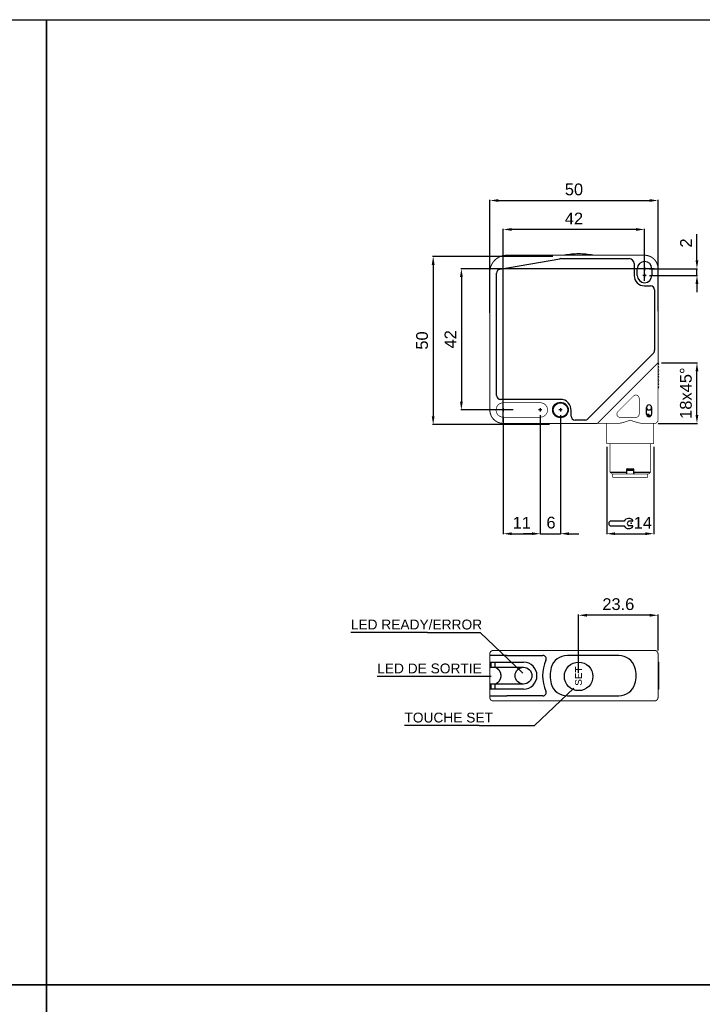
# Model space of a CAD drawing. Extents: x 1801 to 2601, y 918 to 1492.
# Tile 7 of 8: x 2193 to 2396, y 1199 to 1492. Entities that reach past the tile are written whole.
import ezdxf
from ezdxf.enums import TextEntityAlignment as Align

# ---------------------------------------------------------------- set-up
doc = ezdxf.new("R2010")
doc.units = 0
doc.header["$MEASUREMENT"] = 0
doc.linetypes.add('HIDDENNEW00', pattern=[4.5, 3, -1.5])
doc.linetypes.add('TRATTEGGIATA2', pattern=[0.375, 0.25, -0.125])
doc.layers.get('0').update_dxf_attribs({"linetype": 'CONTINUOUS'})
doc.layers.get('DEFPOINTS').update_dxf_attribs({"linetype": 'CONTINUOUS'})
doc.layers.add('DISEGNO', color=3, linetype='HIDDENNEW00')
doc.layers.add('TRATTEGGIO', color=7, linetype='TRATTEGGIATA2')
doc.styles.add('dedicata', font='ARIAL.TTF', dxfattribs={"width": 1.05})
doc.styles.add('QUOTE', font='ARIAL.TTF', dxfattribs={"height": 3.5})
doc.dimstyles.new('QUOTE', dxfattribs={"dimscale": 0, "dimtxt": 2.5, "dimasz": 2.5, "dimexe": 0.18, "dimexo": 1, "dimgap": 1.5, "dimtad": 1, "dimdec": 1, "dimzin": 0, "dimdsep": 46, "dimtxsty": 'QUOTE', "dimcen": 0.09, "dimadec": 0, "dimazin": 0, "dimtm": -0.1, "dimtfac": 0.5, "dimtdec": 1, "dimtmove": 0, "dimatfit": 0, "dimfxl": 0, "dimtolj": 2, "dimtzin": 0, "dimarcsym": 0})

# ---------------------------------------------------------------- blocks, each defined once
blk = doc.blocks.new('*D71')
at = {"layer": 'DEFPOINTS', "color": 0, "linetype": 'ByBlock'}
for p in [(2383.03, 1390.18), (2394.61, 1390.18), (2382.03, 1372.18)]:
    blk.add_point(p, dxfattribs=at)
at = {"layer": 'TRATTEGGIO', "color": 0, "linetype": 'ByBlock', "lineweight": -2}
for p, q in [((2384.03, 1390.18), (2394.79, 1390.18)), ((2394.61, 1374.68), (2394.61, 1387.68)), ((2383.03, 1372.18), (2394.79, 1372.18))]:
    blk.add_line(p, q, dxfattribs=at)
at = {"layer": 'TRATTEGGIO', "color": 0, "linetype": 'ByBlock'}
for points in [[(2394.19, 1387.68), (2395.02, 1387.68), (2394.61, 1390.18)], [(2394.19, 1374.68), (2395.02, 1374.68), (2394.61, 1372.18)]]:
    blk.add_solid(points, dxfattribs=at)
at = {"layer": 'TRATTEGGIO', "color": 0, "linetype": 'ByBlock', "insert": (2391.32, 1381.18), "char_height": 3.5, "attachment_point": 5, "rotation": 90, "style": 'QUOTE'}
blk.add_mtext('\\A2;18x45°', dxfattribs=at)
blk = doc.blocks.new('*D72')
at = {"layer": 'DEFPOINTS', "color": 0, "linetype": 'ByBlock'}
for p in [(2379.53, 1418.18), (2394.61, 1418.18), (2379.53, 1416.18)]:
    blk.add_point(p, dxfattribs=at)
at = {"layer": 'TRATTEGGIO', "color": 0, "linetype": 'ByBlock', "lineweight": -2}
for p, q in [((2394.61, 1420.68), (2394.61, 1428.49)), ((2380.53, 1418.18), (2394.79, 1418.18)), ((2394.61, 1416.18), (2394.61, 1418.18)), ((2380.53, 1416.18), (2394.79, 1416.18)), ((2394.61, 1413.68), (2394.61, 1411.18))]:
    blk.add_line(p, q, dxfattribs=at)
at = {"layer": 'TRATTEGGIO', "color": 0, "linetype": 'ByBlock'}
for points in [[(2394.19, 1420.68), (2395.02, 1420.68), (2394.61, 1418.18)], [(2394.19, 1413.68), (2395.02, 1413.68), (2394.61, 1416.18)]]:
    blk.add_solid(points, dxfattribs=at)
at = {"layer": 'TRATTEGGIO', "color": 0, "linetype": 'ByBlock', "insert": (2391.35, 1425.83), "char_height": 3.5, "attachment_point": 5, "rotation": 90, "style": 'QUOTE'}
blk.add_mtext('\\A2;2', dxfattribs=at)
blk = doc.blocks.new('*D73')
at = {"layer": 'DEFPOINTS', "color": 0, "linetype": 'ByBlock'}
for p in [(2352.72, 1421.83), (2316.17, 1371.83), (2351.72, 1371.83)]:
    blk.add_point(p, dxfattribs=at)
at = {"layer": 'TRATTEGGIO', "color": 0, "linetype": 'ByBlock', "lineweight": -2}
for p, q in [((2351.72, 1421.83), (2315.99, 1421.83)), ((2316.17, 1419.33), (2316.17, 1374.33)), ((2350.72, 1371.83), (2315.99, 1371.83))]:
    blk.add_line(p, q, dxfattribs=at)
at = {"layer": 'TRATTEGGIO', "color": 0, "linetype": 'ByBlock'}
for points in [[(2315.76, 1419.33), (2316.59, 1419.33), (2316.17, 1421.83)], [(2315.76, 1374.33), (2316.59, 1374.33), (2316.17, 1371.83)]]:
    blk.add_solid(points, dxfattribs=at)
at = {"layer": 'TRATTEGGIO', "color": 0, "linetype": 'ByBlock', "insert": (2312.89, 1396.83), "char_height": 3.5, "attachment_point": 5, "rotation": 90, "style": 'QUOTE'}
blk.add_mtext('\\A2;50', dxfattribs=at)
blk = doc.blocks.new('*D74')
at = {"layer": 'DEFPOINTS', "color": 0, "linetype": 'ByBlock'}
for p in [(2382.97, 1418.18), (2324.57, 1376.18), (2340.97, 1376.18)]:
    blk.add_point(p, dxfattribs=at)
at = {"layer": 'TRATTEGGIO', "color": 0, "linetype": 'ByBlock', "lineweight": -2}
for p, q in [((2381.97, 1418.18), (2324.39, 1418.18)), ((2324.57, 1415.68), (2324.57, 1378.68)), ((2339.97, 1376.18), (2324.39, 1376.18))]:
    blk.add_line(p, q, dxfattribs=at)
at = {"layer": 'TRATTEGGIO', "color": 0, "linetype": 'ByBlock'}
for points in [[(2324.15, 1415.68), (2324.98, 1415.68), (2324.57, 1418.18)], [(2324.15, 1378.68), (2324.98, 1378.68), (2324.57, 1376.18)]]:
    blk.add_solid(points, dxfattribs=at)
at = {"layer": 'TRATTEGGIO', "color": 0, "linetype": 'ByBlock', "insert": (2321.31, 1397.18), "char_height": 3.5, "attachment_point": 5, "rotation": 90, "style": 'QUOTE'}
blk.add_mtext('\\A2;42', dxfattribs=at)
blk = doc.blocks.new('*D75')
at = {"layer": 'DEFPOINTS', "color": 0, "linetype": 'ByBlock'}
for p in [(2383.03, 1438.46), (2333.06, 1404.08), (2383.03, 1404.52)]:
    blk.add_point(p, dxfattribs=at)
at = {"layer": 'TRATTEGGIO', "color": 0, "linetype": 'ByBlock', "lineweight": -2}
for p, q in [((2333.06, 1405.08), (2333.06, 1438.64)), ((2335.56, 1438.46), (2380.53, 1438.46)), ((2383.03, 1405.52), (2383.03, 1438.64))]:
    blk.add_line(p, q, dxfattribs=at)
at = {"layer": 'TRATTEGGIO', "color": 0, "linetype": 'ByBlock'}
for points in [[(2335.56, 1438.87), (2335.56, 1438.04), (2333.06, 1438.46)], [(2380.53, 1438.87), (2380.53, 1438.04), (2383.03, 1438.46)]]:
    blk.add_solid(points, dxfattribs=at)
at = {"layer": 'TRATTEGGIO', "color": 0, "linetype": 'ByBlock', "insert": (2358.04, 1441.74), "char_height": 3.5, "attachment_point": 5, "style": 'QUOTE'}
blk.add_mtext('\\A2;50', dxfattribs=at)
blk = doc.blocks.new('*D76')
at = {"layer": 'DEFPOINTS', "color": 0, "linetype": 'ByBlock'}
for p in [(2337.03, 1429.85), (2379.03, 1413.55), (2337.03, 1371.55)]:
    blk.add_point(p, dxfattribs=at)
at = {"layer": 'TRATTEGGIO', "color": 0, "linetype": 'ByBlock', "lineweight": -2}
for p, q in [((2337.03, 1372.55), (2337.03, 1430.03)), ((2376.53, 1429.85), (2339.53, 1429.85)), ((2379.03, 1414.55), (2379.03, 1430.03))]:
    blk.add_line(p, q, dxfattribs=at)
at = {"layer": 'TRATTEGGIO', "color": 0, "linetype": 'ByBlock'}
for points in [[(2339.53, 1430.26), (2339.53, 1429.43), (2337.03, 1429.85)], [(2376.53, 1430.26), (2376.53, 1429.43), (2379.03, 1429.85)]]:
    blk.add_solid(points, dxfattribs=at)
at = {"layer": 'TRATTEGGIO', "color": 0, "linetype": 'ByBlock', "insert": (2358.03, 1433.1), "char_height": 3.5, "attachment_point": 5, "style": 'QUOTE'}
blk.add_mtext('\\A2;42', dxfattribs=at)
blk = doc.blocks.new('*D77')
at = {"layer": 'DEFPOINTS', "color": 0, "linetype": 'ByBlock'}
for p in [(2359.43, 1315.15), (2383.03, 1303.68), (2359.43, 1296.98)]:
    blk.add_point(p, dxfattribs=at)
at = {"layer": 'TRATTEGGIO', "color": 0, "linetype": 'ByBlock', "lineweight": -2}
for p, q in [((2359.43, 1297.98), (2359.43, 1315.33)), ((2380.53, 1315.15), (2361.93, 1315.15)), ((2383.03, 1304.68), (2383.03, 1315.33))]:
    blk.add_line(p, q, dxfattribs=at)
at = {"layer": 'TRATTEGGIO', "color": 0, "linetype": 'ByBlock'}
for points in [[(2361.93, 1315.56), (2361.93, 1314.73), (2359.43, 1315.15)], [(2380.53, 1315.56), (2380.53, 1314.73), (2383.03, 1315.15)]]:
    blk.add_solid(points, dxfattribs=at)
at = {"layer": 'TRATTEGGIO', "color": 0, "linetype": 'ByBlock', "insert": (2371.23, 1318.43), "char_height": 3.5, "attachment_point": 5, "style": 'QUOTE'}
blk.add_mtext('\\A2;23.6', dxfattribs=at)
blk = doc.blocks.new('*D78')
at = {"layer": 'DEFPOINTS', "color": 0, "linetype": 'ByBlock'}
for p in [(2337.03, 1375.18), (2348.03, 1375.18), (2348.03, 1339.39)]:
    blk.add_point(p, dxfattribs=at)
at = {"layer": 'TRATTEGGIO', "color": 0, "linetype": 'ByBlock', "lineweight": -2}
for p, q in [((2337.03, 1374.18), (2337.03, 1339.21)), ((2348.03, 1374.18), (2348.03, 1339.21)), ((2339.53, 1339.39), (2345.53, 1339.39))]:
    blk.add_line(p, q, dxfattribs=at)
at = {"layer": 'TRATTEGGIO', "color": 0, "linetype": 'ByBlock'}
for points in [[(2339.53, 1339.81), (2339.53, 1338.98), (2337.03, 1339.39)], [(2345.53, 1339.81), (2345.53, 1338.98), (2348.03, 1339.39)]]:
    blk.add_solid(points, dxfattribs=at)
at = {"layer": 'TRATTEGGIO', "color": 0, "linetype": 'ByBlock', "insert": (2342.53, 1342.65), "char_height": 3.5, "attachment_point": 5, "style": 'QUOTE'}
blk.add_mtext('\\A2;11', dxfattribs=at)
blk = doc.blocks.new('CHIAVE')
at = {"color": 7, "linetype": 'Continuous'}
for p, q in [((-2.1, 0.56), (-6.01, 0.56)), ((0.4, 0.56), (-0.68, 0.56)), ((-6.71, -0.14), (-6.71, -0.15)), ((-6.01, -0.85), (-2.1, -0.85)), ((0.4, -0.85), (-0.68, -0.85))]:
    blk.add_line(p, q, dxfattribs=at)
for centre, radius, start, end in [((-6.01, -0.14), 0.7, 90, 180), ((-0.75, -0.15), 1.52, 35.3821, 152.4178), ((-0.45, -0.15), 0.744, 108.4352, 251.5648), ((0.4, 0.67), 0.112, 270, 35.3821), ((-6.01, -0.15), 0.7, 180, 270), ((-0.75, -0.15), 1.52, 207.5822, 324.6179), ((0.4, -0.96), 0.112, 324.6179, 90)]:
    blk.add_arc(centre, radius, start, end, dxfattribs=at)
at = {"color": 1, "linetype": 'Continuous'}
blk.add_point((0, 0), dxfattribs=at)

msp = doc.modelspace()

# ---------------------------------------------------------------- hatches: boundary and pattern name
at = {"layer": 'TRATTEGGIO', "linetype": 'ByBlock'}
h = msp.add_hatch(color=0, dxfattribs=at)
edge = h.paths.add_edge_path(flags=16)
edge.add_arc((2354.03, 1376.18), 2.15, 0, 360)
edge = h.paths.add_edge_path()
edge.add_arc((2354.03, 1376.18), 2.31, 0, 360)

# ---------------------------------------------------------------- linework, layer by layer
at = {"color": 7, "linetype": 'Continuous'}
for p, q in [((2336.02, 1418.02), (2353.8, 1421.16)), ((2354.01, 1421.18), (2374.43, 1421.18)), ((2354.01, 1421.18), (2354.01, 1421.18)), ((2336.02, 1418.02), (2336.02, 1418.02)), ((2375.93, 1419.68), (2375.93, 1416.18)), ((2376.88, 1416.18), (2376.88, 1418.18)), ((2379.53, 1418.18), (2378.53, 1418.18)), ((2379.03, 1418.68), (2379.03, 1417.68)), ((2381.18, 1418.18), (2381.18, 1416.18)), ((2335.03, 1380.53), (2335.03, 1416.84)), ((2379.53, 1416.18), (2378.53, 1416.18)), ((2379.03, 1416.68), (2379.03, 1415.68)), ((2379.03, 1413.08), (2379.03, 1413.08)), ((2379.03, 1413.08), (2380.83, 1413.08)), ((2382.03, 1411.88), (2382.03, 1393.92)), ((2382.03, 1393.92), (2382.03, 1393.92)), ((2381.67, 1393.07), (2362.13, 1373.53)), ((2335.03, 1380.53), (2335.03, 1380.53)), ((2354.03, 1379.33), (2336.23, 1379.33)), ((2336.23, 1379.33), (2336.23, 1379.33)), ((2337.53, 1376.18), (2336.53, 1376.18)), ((2337.03, 1376.68), (2337.03, 1375.68)), ((2348.53, 1376.18), (2347.53, 1376.18)), ((2348.03, 1376.68), (2348.03, 1375.68)), ((2354.53, 1376.18), (2353.53, 1376.18)), ((2354.03, 1376.68), (2354.03, 1375.68)), ((2357.17, 1374.38), (2357.17, 1375.98)), ((2379.63, 1374.93), (2379.63, 1376.93)), ((2379.63, 1376.48), (2379.93, 1376.18)), ((2379.93, 1376.18), (2380.38, 1376.18)), ((2380.38, 1376.18), (2380.83, 1376.18)), ((2380.83, 1376.18), (2381.13, 1376.48)), ((2381.13, 1376.93), (2381.13, 1374.93)), ((2357.17, 1374.38), (2357.17, 1374.38)), ((2358.37, 1373.18), (2358.37, 1373.18)), ((2361.29, 1373.18), (2358.37, 1373.18)), ((2362.13, 1373.53), (2362.13, 1373.53)), ((2380.38, 1374.88), (2379.63, 1374.88)), ((2380.93, 1374.43), (2379.83, 1374.43)), ((2380.38, 1374.43), (2380.38, 1374.88)), ((2373.77, 1357.68), (2373.77, 1358.58)), ((2373.87, 1358.68), (2374.77, 1358.68)), ((2374.77, 1358.68), (2375.67, 1358.68)), ((2375.77, 1358.58), (2375.77, 1357.68)), ((2368.77, 1357.68), (2373.77, 1357.68)), ((2373.62, 1357.18), (2373.77, 1357.33)), ((2375.77, 1358.18), (2373.77, 1358.18)), ((2373.77, 1357.33), (2373.77, 1357.68)), ((2375.77, 1357.68), (2375.77, 1357.33)), ((2375.77, 1357.68), (2380.77, 1357.68)), ((2375.77, 1357.33), (2375.92, 1357.18)), ((2333.03, 1303.18), (2333.03, 1303.18)), ((2338.03, 1303.18), (2333.03, 1303.18)), ((2338.03, 1303.18), (2348.81, 1303.18)), ((2338.03, 1303.18), (2338.03, 1303.18)), ((2371.38, 1303.18), (2356.07, 1303.18)), ((2333.14, 1301.18), (2338.03, 1301.18)), ((2333.43, 1300.28), (2333.43, 1300.58)), ((2334.6, 1299.68), (2334.6, 1301.18)), ((2338.03, 1301.18), (2343.03, 1301.18)), ((2383.03, 1301.18), (2383.28, 1301.18)), ((2383.28, 1293.18), (2383.28, 1301.18)), ((2333.16, 1299.68), (2334, 1299.68)), ((2334, 1299.68), (2334.4, 1299.68)), ((2334.4, 1299.68), (2338.03, 1299.68)), ((2338.03, 1299.68), (2343.03, 1299.68)), ((2334, 1294.68), (2333.16, 1294.68)), ((2333.43, 1293.78), (2333.43, 1294.08)), ((2334.4, 1294.68), (2334, 1294.68)), ((2338.03, 1294.68), (2334.4, 1294.68)), ((2334.6, 1293.18), (2334.6, 1294.68)), ((2343.03, 1294.68), (2338.03, 1294.68)), ((2333.03, 1291.18), (2333.03, 1291.18)), ((2333.03, 1291.18), (2338.03, 1291.18)), ((2338.03, 1293.18), (2333.14, 1293.18)), ((2343.03, 1293.18), (2338.03, 1293.18)), ((2348.81, 1291.18), (2338.03, 1291.18)), ((2338.03, 1291.18), (2338.03, 1291.18)), ((2356.07, 1291.18), (2371.38, 1291.18)), ((2383.28, 1293.18), (2383.03, 1293.18))]:
    msp.add_line(p, q, dxfattribs=at)
for points, const_width in [([(2338.03, 1422.18, 0.414213), (2333.03, 1417.18)], 0.3), ([(2383.03, 1418.18, 0.414214), (2379.03, 1422.18)], 0.3), ([(2377.43, 1379.62, 0.668179), (2375.72, 1380.32)], 0.2), ([(2333.03, 1376.18, 0.414214), (2337.03, 1372.18)], 0.3), ([(2337.03, 1378.33, 1), (2337.03, 1374.03)], 0.2), ([(2348.03, 1374.03, 1.000023), (2348.03, 1378.33)], 0.2), ([(2371.08, 1375.68, 0.668179), (2371.79, 1373.98)], 0.2), ([(2374.77, 1373.18), (2374.64, 1373.12, -0.002954), (2374.5, 1373.07, -0.003053), (2374.37, 1373.01, -0.002967), (2374.23, 1372.96, -0.002675), (2374.1, 1372.91, -0.002465), (2373.96, 1372.86, -0.002279), (2373.83, 1372.82, -0.002096), (2373.69, 1372.77, -0.001869), (2373.55, 1372.73, -0.001733), (2373.42, 1372.68, -0.00165), (2373.28, 1372.64, -0.001597), (2373.14, 1372.6, -0.001557), (2373.01, 1372.56, -0.001528), (2372.87, 1372.52, -0.0015), (2372.74, 1372.48, -0.001708), (2372.6, 1372.44, -0.002199), (2372.47, 1372.41, -0.00242), (2372.33, 1372.37, -0.002457), (2372.2, 1372.34, -0.003303), (2372.07, 1372.31, -0.004914), (2371.93, 1372.28, -0.003636), (2371.8, 1372.26, 0.000152), (2371.69, 1372.24, -0.006754), (2371.54, 1372.21, -0.015882), (2371.32, 1372.19, -0.008289), (2371.03, 1372.18, -0.004247)], 0.2), ([(2378.51, 1372.18), (2378.34, 1372.18, -0.011374), (2378.16, 1372.19, -0.011735), (2377.98, 1372.22, -0.010772), (2377.79, 1372.25, -0.00851), (2377.61, 1372.28, -0.006828), (2377.42, 1372.32, -0.005337), (2377.24, 1372.37, -0.004153), (2377.05, 1372.42, -0.002971), (2376.86, 1372.47, -0.002411), (2376.67, 1372.52, -0.002364), (2376.48, 1372.57, -0.002719), (2376.29, 1372.63, -0.003334), (2376.1, 1372.69, -0.002502), (2375.91, 1372.75, -0.000721), (2375.74, 1372.81, -0.00376), (2375.53, 1372.88, -0.006764), (2375.2, 1373.01, -0.003307), (2374.77, 1373.18, -0.001726)], 0.2), ([(2376.43, 1373.98, 0.414214), (2377.43, 1374.98)], 0.2), ([(2382.03, 1372.18, 0.414214), (2383.03, 1373.18)], 0.2), ([(2381.77, 1372.19), (2381.72, 1372.19, -0.000352), (2381.67, 1372.19, -0.000296), (2381.62, 1372.19, -0.000298), (2381.56, 1372.18, -0.000354), (2381.51, 1372.18, -0.000359), (2381.45, 1372.18, -0.000337), (2381.39, 1372.18, -0.000406), (2381.32, 1372.18, -0.000534), (2381.26, 1372.18, -0.000379), (2381.19, 1372.18, -0.000061), (2381.13, 1372.18, -0.000624), (2381.05, 1372.18, -0.001115), (2380.92, 1372.18, -0.000507), (2380.75, 1372.18, -0.00025)], 0.2), ([(2334.03, 1304.68, 0.414214), (2333.03, 1303.68)], 0.3), ([(2383.03, 1303.68, 0.414214), (2382.03, 1304.68)], 0.3), ([(2333.03, 1290.68, 0.414214), (2334.03, 1289.68)], 0.3), ([(2382.03, 1289.68, 0.414214), (2383.03, 1290.68)], 0.3)]:
    msp.add_lwpolyline(points, format="xyb", dxfattribs=dict(at, const_width=const_width))
for points, const_width in [([(2338.03, 1422.18), (2379.03, 1422.18)], 0.3), ([(2333.03, 1376.18), (2333.03, 1417.18)], 0.3), ([(2383.03, 1418.18), (2383.03, 1390.18)], 0.3), ([(2382.03, 1389.18), (2366.03, 1373.18)], 0.3), ([(2383.03, 1390.18), (2382.03, 1389.18)], 0.3), ([(2383.03, 1390.18), (2383.03, 1375.8)], 0.2), ([(2371.08, 1375.68), (2375.72, 1380.32)], 0.2), ([(2377.43, 1379.62), (2377.43, 1374.98)], 0.2), ([(2337.03, 1378.33), (2348.03, 1378.33)], 0.2), ([(2383.03, 1375.8), (2383.03, 1373.18)], 0.2), ([(2348.03, 1374.03), (2337.03, 1374.03)], 0.2), ([(2366.03, 1373.18), (2365.03, 1372.18)], 0.3), ([(2376.43, 1373.98), (2371.79, 1373.98)], 0.2), ([(2365.03, 1372.18), (2337.03, 1372.18)], 0.3), ([(2371.03, 1372.18), (2365.03, 1372.18)], 0.2), ([(2367.77, 1366.18), (2367.77, 1372.18)], 0.2), ([(2379.4, 1372.18), (2378.51, 1372.18)], 0.2), ([(2380.75, 1372.18), (2379.4, 1372.18)], 0.2), ([(2381.77, 1372.19), (2381.77, 1366.18)], 0.2), ([(2382.03, 1372.18), (2381.77, 1372.18)], 0.2), ([(2381.77, 1366.18), (2367.77, 1366.18)], 0.2), ([(2368.77, 1366.18), (2368.77, 1357.68)], 0.2), ([(2380.77, 1357.68), (2380.77, 1366.18)], 0.2), ([(2368.77, 1357.68), (2369.27, 1357.18)], 0.2), ([(2373.62, 1357.18), (2369.27, 1357.18)], 0.2), ([(2369.57, 1356.18), (2369.57, 1357.18)], 0.2), ([(2379.97, 1356.18), (2369.57, 1356.18)], 0.2), ([(2375.92, 1357.18), (2373.62, 1357.18)], 0.2), ([(2380.27, 1357.18), (2375.92, 1357.18)], 0.2), ([(2379.97, 1356.18), (2379.97, 1357.18)], 0.2), ([(2380.27, 1357.18), (2380.77, 1357.68)], 0.2), ([(2333.03, 1303.18), (2333.03, 1303.68)], 0.3), ([(2333.03, 1303.18), (2333.03, 1300.94)], 0.3), ([(2334.03, 1304.68), (2338.03, 1304.68)], 0.3), ([(2338.03, 1304.68), (2379.03, 1304.68)], 0.3), ([(2379.03, 1304.68), (2382.03, 1304.68)], 0.3), ([(2383.03, 1303.68), (2383.03, 1290.68)], 0.3), ([(2333.03, 1300.58), (2333.03, 1300.94)], 0.3), ([(2333.03, 1300.28), (2333.03, 1300.58)], 0.3), ([(2333.03, 1299.92), (2333.03, 1300.28)], 0.3), ([(2333.03, 1299.92), (2333.03, 1294.44)], 0.3), ([(2333.03, 1294.08), (2333.03, 1294.44)], 0.3), ([(2333.03, 1293.78), (2333.03, 1294.08)], 0.3), ([(2333.03, 1293.42), (2333.03, 1293.78)], 0.3), ([(2333.03, 1293.42), (2333.03, 1291.18)], 0.3), ([(2333.03, 1290.68), (2333.03, 1291.18)], 0.3), ([(2338.03, 1289.68), (2334.03, 1289.68)], 0.3), ([(2354.01, 1289.68), (2338.03, 1289.68)], 0.3), ([(2354.01, 1289.68), (2374.43, 1289.68)], 0.3), ([(2379.03, 1289.68), (2374.43, 1289.68)], 0.3), ([(2382.03, 1289.68), (2379.03, 1289.68)], 0.3)]:
    msp.add_lwpolyline(points, dxfattribs=dict(at, const_width=const_width))
for points in [[(2333.03, 1417.18), (2333.03, 1417.19, -0.001166), (2333.03, 1417.21, -0.000938), (2333.03, 1417.23, -0.000902), (2333.03, 1417.25, -0.00105), (2333.03, 1417.28, -0.001119), (2333.03, 1417.3, -0.001174), (2333.03, 1417.32, -0.001215), (2333.03, 1417.35, -0.001288), (2333.03, 1417.38, -0.001341), (2333.03, 1417.4, -0.00142), (2333.03, 1417.43, -0.001459), (2333.03, 1417.46, -0.001502), (2333.04, 1417.49, -0.001494), (2333.04, 1417.52, -0.001464), (2333.04, 1417.55, -0.001468), (2333.04, 1417.58, -0.001515), (2333.04, 1417.61, -0.00148), (2333.05, 1417.64, -0.001405), (2333.05, 1417.68, -0.001588), (2333.05, 1417.71, -0.001945), (2333.06, 1417.74, -0.001528), (2333.06, 1417.77, -0.000662), (2333.06, 1417.8, -0.002228), (2333.07, 1417.84, -0.00355), (2333.08, 1417.89, -0.001745), (2333.09, 1417.97, -0.000947)], [(2333.03, 1417.18), (2333.03, 1417.2, -0.001357), (2333.03, 1417.22, -0.001068), (2333.03, 1417.24, -0.001026), (2333.03, 1417.26, -0.001213), (2333.03, 1417.29, -0.001293), (2333.03, 1417.32, -0.001348), (2333.03, 1417.35, -0.001421), (2333.03, 1417.37, -0.001558), (2333.03, 1417.41, -0.001561), (2333.03, 1417.44, -0.001524), (2333.03, 1417.47, -0.00173), (2333.04, 1417.5, -0.002079), (2333.04, 1417.54, -0.001505), (2333.04, 1417.57, -0.000388), (2333.04, 1417.6, -0.00224), (2333.05, 1417.64, -0.004012), (2333.05, 1417.71, -0.00193), (2333.06, 1417.79, -0.000989)], [(2333.09, 1417.96), (2333.09, 1417.96, -0.001557), (2333.09, 1417.96, -0.001549), (2333.09, 1417.96, -0.001546), (2333.09, 1417.96, -0.001543), (2333.09, 1417.96, -0.001476), (2333.09, 1417.96, -0.001363), (2333.09, 1417.96, -0.001472), (2333.09, 1417.96, -0.001707), (2333.09, 1417.96, -0.001288), (2333.09, 1417.96, -0.000473), (2333.09, 1417.96, -0.001748), (2333.09, 1417.96, -0.002902), (2333.09, 1417.96, -0.001403), (2333.09, 1417.97, -0.000745)], [(2333.14, 1301.18), (2333.13, 1301.18, -0.027958), (2333.12, 1301.18, -0.031194), (2333.12, 1301.18, -0.031683), (2333.11, 1301.19, -0.029505), (2333.11, 1301.19, -0.027381), (2333.1, 1301.2, -0.02476), (2333.1, 1301.2, -0.025205), (2333.1, 1301.21, -0.027784), (2333.09, 1301.21, -0.021639), (2333.09, 1301.22, -0.008734), (2333.09, 1301.23, -0.028124), (2333.09, 1301.23, -0.053481), (2333.09, 1301.24, -0.029247), (2333.09, 1301.26, -0.01579)], [(2333.43, 1300.58), (2333.43, 1300.63, -0.000658), (2333.43, 1300.67, -0.000679), (2333.43, 1300.72, -0.000719), (2333.43, 1300.77, -0.000793), (2333.43, 1300.81, -0.000871), (2333.43, 1300.85, -0.000953), (2333.43, 1300.89, -0.001097), (2333.43, 1300.93, -0.001326), (2333.43, 1300.97, -0.001453), (2333.43, 1301, -0.001428), (2333.43, 1301.03, -0.002433), (2333.44, 1301.06, -0.005053), (2333.44, 1301.09, -0.004978), (2333.44, 1301.11, -0.000437), (2333.44, 1301.13, -0.012157), (2333.45, 1301.15, -0.050035), (2333.45, 1301.16, -0.057498), (2333.46, 1301.18, -0.046816)], [(2333.46, 1299.68), (2333.46, 1299.68, -0.147379), (2333.45, 1299.69, -0.099516), (2333.45, 1299.7, -0.052474), (2333.45, 1299.71, -0.028689), (2333.44, 1299.72, -0.017202), (2333.44, 1299.74, -0.011227), (2333.44, 1299.77, -0.00763), (2333.44, 1299.79, -0.005247), (2333.43, 1299.82, -0.003552), (2333.43, 1299.85, -0.002263), (2333.43, 1299.89, -0.001798), (2333.43, 1299.92, -0.00173), (2333.43, 1299.96, -0.001149), (2333.43, 1300, -0.000435), (2333.43, 1300.04, -0.001308), (2333.43, 1300.09, -0.001846), (2333.43, 1300.17, -0.000813), (2333.43, 1300.28, -0.000417)], [(2334.81, 1299.58), (2334.77, 1299.59, 0.003151), (2334.74, 1299.6, 0.003433), (2334.71, 1299.61, 0.003736), (2334.68, 1299.62, 0.004004), (2334.65, 1299.63, 0.00417), (2334.62, 1299.64, 0.004178), (2334.6, 1299.65, 0.00487), (2334.57, 1299.65, 0.00614), (2334.55, 1299.66, 0.005193), (2334.52, 1299.66, 0.002169), (2334.5, 1299.67, 0.007698), (2334.48, 1299.67, 0.015084), (2334.45, 1299.68, 0.00869), (2334.4, 1299.68, 0.00506)], [(2334.81, 1299.58), (2334.88, 1299.55, -0.014024), (2334.96, 1299.51, -0.013174), (2335.03, 1299.47, -0.012288), (2335.11, 1299.42, -0.011484), (2335.19, 1299.37, -0.010877), (2335.26, 1299.32, -0.010632), (2335.34, 1299.25, -0.010424), (2335.41, 1299.19, -0.010375), (2335.49, 1299.12, -0.010376), (2335.56, 1299.04, -0.010566), (2335.63, 1298.96, -0.010551), (2335.7, 1298.88, -0.010442), (2335.76, 1298.79, -0.010245), (2335.82, 1298.7, -0.010013), (2335.88, 1298.61, -0.010002), (2335.94, 1298.51, -0.010223), (2335.99, 1298.41, -0.009934), (2336.04, 1298.31, -0.009301), (2336.08, 1298.2, -0.010333), (2336.12, 1298.09, -0.012432), (2336.16, 1297.98, -0.009357), (2336.19, 1297.87, -0.002928), (2336.22, 1297.78, -0.013529), (2336.24, 1297.65, -0.023908), (2336.26, 1297.44, -0.011611), (2336.28, 1297.18, -0.006042)], [(2336.28, 1297.18), (2336.28, 1297.06, -0.010557), (2336.27, 1296.94, -0.010787), (2336.26, 1296.83, -0.010759), (2336.24, 1296.71, -0.01051), (2336.22, 1296.6, -0.010374), (2336.19, 1296.48, -0.010274), (2336.16, 1296.37, -0.010201), (2336.13, 1296.26, -0.010116), (2336.09, 1296.16, -0.010085), (2336.04, 1296.05, -0.010067), (2335.99, 1295.95, -0.010048), (2335.94, 1295.85, -0.010002), (2335.89, 1295.75, -0.009971), (2335.83, 1295.66, -0.009915), (2335.76, 1295.57, -0.010076), (2335.7, 1295.48, -0.010402), (2335.63, 1295.39, -0.010349), (2335.56, 1295.32, -0.009936), (2335.49, 1295.24, -0.010739), (2335.42, 1295.17, -0.012283), (2335.34, 1295.1, -0.009753), (2335.26, 1295.04, -0.004081), (2335.2, 1294.99, -0.013173), (2335.11, 1294.93, -0.024026), (2334.98, 1294.86, -0.013096), (2334.81, 1294.78, -0.007367)], [(2333.43, 1294.08), (2333.43, 1294.13, -0.000658), (2333.43, 1294.17, -0.000679), (2333.43, 1294.22, -0.000719), (2333.43, 1294.27, -0.000793), (2333.43, 1294.31, -0.000871), (2333.43, 1294.35, -0.000953), (2333.43, 1294.39, -0.001097), (2333.43, 1294.43, -0.001326), (2333.43, 1294.47, -0.001453), (2333.43, 1294.5, -0.001428), (2333.43, 1294.53, -0.002433), (2333.44, 1294.56, -0.005053), (2333.44, 1294.59, -0.004978), (2333.44, 1294.61, -0.000437), (2333.44, 1294.63, -0.012156), (2333.45, 1294.65, -0.050025), (2333.45, 1294.66, -0.057475), (2333.46, 1294.68, -0.046793)], [(2334.4, 1294.68), (2334.42, 1294.68, 0.009411), (2334.44, 1294.68, 0.008436), (2334.46, 1294.68, 0.007863), (2334.48, 1294.68, 0.007576), (2334.5, 1294.69, 0.006789), (2334.52, 1294.69, 0.005857), (2334.55, 1294.7, 0.006022), (2334.57, 1294.7, 0.006599), (2334.6, 1294.71, 0.00447), (2334.62, 1294.72, 0.001362), (2334.65, 1294.72, 0.005827), (2334.68, 1294.73, 0.008404), (2334.74, 1294.75, 0.003493), (2334.81, 1294.78, 0.00172)], [(2333.09, 1293.1), (2333.09, 1293.11, -0.031621), (2333.09, 1293.11, -0.031062), (2333.09, 1293.12, -0.02855), (2333.09, 1293.12, -0.026084), (2333.09, 1293.13, -0.023734), (2333.09, 1293.14, -0.02118), (2333.09, 1293.14, -0.022842), (2333.1, 1293.15, -0.028018), (2333.1, 1293.15, -0.021283), (2333.1, 1293.16, -0.005241), (2333.11, 1293.16, -0.032891), (2333.11, 1293.17, -0.067464), (2333.12, 1293.17, -0.033705), (2333.14, 1293.18, -0.016763)], [(2333.46, 1293.18), (2333.46, 1293.18, -0.147374), (2333.45, 1293.19, -0.099511), (2333.45, 1293.2, -0.052472), (2333.45, 1293.21, -0.028689), (2333.44, 1293.22, -0.017201), (2333.44, 1293.24, -0.011227), (2333.44, 1293.27, -0.00763), (2333.44, 1293.29, -0.005247), (2333.43, 1293.32, -0.003552), (2333.43, 1293.35, -0.002263), (2333.43, 1293.39, -0.001798), (2333.43, 1293.42, -0.00173), (2333.43, 1293.46, -0.001149), (2333.43, 1293.5, -0.000435), (2333.43, 1293.54, -0.001308), (2333.43, 1293.59, -0.001846), (2333.43, 1293.67, -0.000813), (2333.43, 1293.78, -0.000417)]]:
    msp.add_lwpolyline(points, format="xyb", dxfattribs=at)
msp.add_lwpolyline([(2333.03, 1417.18), (2333.03, 1417.18), (2333.03, 1417.18), (2333.03, 1417.18), (2333.03, 1417.18), (2333.03, 1417.18), (2333.03, 1417.18)], dxfattribs=at)
for centre, radius in [((2354.03, 1376.18), 2.15), ((2359.43, 1296.98), 4.25), ((2343.03, 1297.18), 2.5)]:
    msp.add_circle(centre, radius, dxfattribs=at)
for centre, radius, start, end in [((2354.01, 1419.98), 1.2, 90, 100), ((2359.43, 1399.57), 23, 90, 100.6485), ((2359.43, 1399.57), 23, 79.3515, 90), ((2374.43, 1419.68), 1.5, 0, 90), ((2379.03, 1418.18), 2.15, 0, 180), ((2336.23, 1416.84), 1.2, 100.0031, 180), ((2379.03, 1416.18), 3.1, 180, 270), ((2379.03, 1416.18), 2.15, 180, 0), ((2380.83, 1411.88), 1.2, 0, 90), ((2380.83, 1393.92), 1.2, 315, 0), ((2383.03, 1389.93), 0.25, 270, 90), ((2383.03, 1388.93), 0.25, 270, 90), ((2383.03, 1387.93), 0.25, 270, 90), ((2383.03, 1386.93), 0.25, 270, 90), ((2383.03, 1385.93), 0.25, 270, 90), ((2383.03, 1384.93), 0.25, 270, 90), ((2383.03, 1383.93), 0.25, 270, 90), ((2383.03, 1382.93), 0.25, 270, 90), ((2336.23, 1380.53), 1.2, 180, 269.9969), ((2354.03, 1376.18), 3.15, 356.5125, 90), ((2380.38, 1376.93), 0.75, 0, 180), ((2380.38, 1376.93), 0.75, 180, 270), ((2380.38, 1376.93), 0.75, 270, 0.5543), ((2358.37, 1374.38), 1.2, 180, 269.9969), ((2361.29, 1374.38), 1.2, 270, 314.9978), ((2380.38, 1374.93), 0.75, 180.0005, 359.9995), ((2373.87, 1358.58), 0.1, 90, 180), ((2375.67, 1358.58), 0.1, 0, 90), ((2348.81, 1302.18), 1, 335.5927, 90), ((2356.07, 1298.18), 5, 90, 163.3984), ((2371.38, 1298.18), 5, 16.6016, 90), ((2343.03, 1297.18), 4, 270, 90), ((2359.83, 1297.18), 11.1, 155.5927, 204.4073), ((2359.43, 1297.18), 8.5, 163.3984, 196.6016), ((2368.03, 1297.18), 8.5, 343.3984, 16.6016), ((2356.07, 1296.18), 5, 196.6016, 270), ((2371.38, 1296.18), 5, 270, 343.3984), ((2348.81, 1292.18), 1, 270, 24.4073)]:
    msp.add_arc(centre, radius, start, end, dxfattribs=at)
at = {"layer": 'DISEGNO', "color": 7, "linetype": 'Continuous', "const_width": 0.1}
for points in [[(2351.28, 1299.61, -0.331679), (2356.07, 1303.18)], [(2371.38, 1303.18, -0.331679), (2376.17, 1299.61)], [(2351.28, 1294.75, -0.145898), (2351.28, 1299.61)], [(2376.17, 1299.61, -0.145898), (2376.17, 1294.75)], [(2356.07, 1291.18, -0.331679), (2351.28, 1294.75)], [(2376.17, 1294.75, -0.331679), (2371.38, 1291.18)]]:
    msp.add_lwpolyline(points, format="xyb", dxfattribs=at)
for points in [[(2356.07, 1303.18), (2371.38, 1303.18)], [(2371.38, 1291.18), (2356.07, 1291.18)]]:
    msp.add_lwpolyline(points, dxfattribs=at)
at = {"layer": 'DISEGNO', "color": 7, "linetype": 'Continuous'}
msp.add_circle((2359.43, 1296.98), 4.25, dxfattribs=at)
at = {"layer": 'TRATTEGGIO', "color": 0, "linetype": 'ByBlock'}
for p, q in [((2348.03, 1374.68), (2348.03, 1339.21)), ((2354.03, 1374.68), (2354.03, 1339.21)), ((2367.77, 1365.18), (2367.77, 1339.21)), ((2381.77, 1365.18), (2381.77, 1339.21)), ((2345.53, 1339.39), (2343.03, 1339.39)), ((2348.03, 1339.39), (2354.03, 1339.39)), ((2356.53, 1339.39), (2359.46, 1339.39)), ((2370.27, 1339.39), (2379.27, 1339.39)), ((2314.44, 1309.99), (2330.29, 1309.99)), ((2329.84, 1282.33), (2346.28, 1282.33))]:
    msp.add_line(p, q, dxfattribs=at)
for points in [[(1801.23, 1492.22), (2201.23, 1492.22), (2201.23, 1205.22), (1801.23, 1205.22)], [(2201.23, 1492.22), (2601.23, 1492.22), (2601.23, 1205.22), (2201.23, 1205.22)], [(1801.23, 1205.22), (2201.23, 1205.22), (2201.23, 918.22), (1801.23, 918.22)], [(2201.23, 1205.22), (2601.23, 1205.22), (2601.23, 918.22), (2201.23, 918.22)]]:
    msp.add_lwpolyline(points, close=True, dxfattribs=at)
for points in [[(2314.44, 1309.99), (2291.69, 1309.99)], [(2330.13, 1309.99), (2342.84, 1297.97)], [(2333.44, 1296.93), (2299.54, 1296.93)], [(2346.28, 1282.33), (2358.04, 1293.45)], [(2329.84, 1282.33), (2307.61, 1282.33)]]:
    msp.add_lwpolyline(points, dxfattribs=at)
msp.add_circle((2354.03, 1376.18), 2.31, dxfattribs=at)
for points in [[(2345.53, 1339.81), (2345.53, 1338.98), (2348.03, 1339.39)], [(2356.53, 1339.81), (2356.53, 1338.98), (2354.03, 1339.39)], [(2370.27, 1339.81), (2370.27, 1338.98), (2367.77, 1339.39)], [(2379.27, 1339.81), (2379.27, 1338.98), (2381.77, 1339.39)]]:
    msp.add_solid(points, dxfattribs=at)

# ---------------------------------------------------------------- block references
at = {"color": 7}
msp.add_blockref('CHIAVE', (2375.08, 1342.57), dxfattribs=at)

# ---------------------------------------------------------------- texts
at = {"color": 7, "linetype": 'Continuous', "style": 'dedicata', "width": 1.05}
msp.add_text('SET', height=2, rotation=90, dxfattribs=at).set_placement((2359.38, 1297.04), align=Align.MIDDLE_CENTER)
at = {"color": 7, "linetype": 'Continuous', "char_height": 2.925, "attachment_point": 4}
for s, insert in [('{\\fArial|b0|i0|c0|p34;LED READY/ERROR}', (2291.68, 1312.37)), ('{\\fArial|b0|i0|c0|p34;LED DE SORTIE}', (2299.53, 1299.32)), ('{\\fArial|b0|i0|c0|p34;TOUCHE SET}', (2307.63, 1284.71))]:
    msp.add_mtext(s, dxfattribs=dict(at, insert=insert))
at = {"layer": 'TRATTEGGIO', "color": 0, "linetype": 'ByBlock', "char_height": 3.5, "attachment_point": 5, "style": 'QUOTE'}
for s, insert in [('\\A2;6', (2351.21, 1342.68)), ('\\A2;14', (2378.51, 1342.65))]:
    msp.add_mtext(s, dxfattribs=dict(at, insert=insert))

# ---------------------------------------------------------------- dimensions: what is measured, and where the dimension line sits
at = {"layer": 'TRATTEGGIO', "color": 0, "linetype": 'ByBlock'}
for base, p1, p2, text, picture, middle in [((2383.03, 1438.46), (2333.06, 1404.08), (2383.03, 1404.52), '50', '*D75', (2358.04, 1441.74)), ((2337.03, 1429.85), (2379.03, 1413.55), (2337.03, 1371.55), '42', '*D76', (2358.03, 1433.1)), ((2348.03, 1339.39), (2337.03, 1375.18), (2348.03, 1375.18), '11', '*D78', (2342.53, 1342.65))]:
    dim = msp.add_linear_dim(base=base, p1=p1, p2=p2, text=text, dimstyle='QUOTE', override={"dimscale": 1}, dxfattribs=at)
    dim.commit()
    dim.dimension.update_dxf_attribs({"geometry": picture, "text_midpoint": middle})
for base, p1, p2, text, picture, middle in [((2394.61, 1418.18), (2379.53, 1416.18), (2379.53, 1418.18), '2', '*D72', (2391.35, 1425.83)), ((2316.17, 1371.83), (2352.72, 1421.83), (2351.72, 1371.83), '50', '*D73', (2312.89, 1396.83)), ((2324.57, 1376.18), (2382.97, 1418.18), (2340.97, 1376.18), '42', '*D74', (2321.31, 1397.18)), ((2394.61, 1390.18), (2382.03, 1372.18), (2383.03, 1390.18), '18x45°', '*D71', (2391.32, 1381.18))]:
    dim = msp.add_linear_dim(base=base, p1=p1, p2=p2, angle=90, text=text, dimstyle='QUOTE', override={"dimscale": 1}, dxfattribs=at)
    dim.commit()
    dim.dimension.update_dxf_attribs({"geometry": picture, "text_midpoint": middle})
dim = msp.add_linear_dim(base=(2359.43, 1315.15), p1=(2383.03, 1303.68), p2=(2359.43, 1296.98), dimstyle='QUOTE', override={"dimscale": 1}, dxfattribs=at)
dim.commit()
dim.dimension.update_dxf_attribs({"geometry": '*D77', "text_midpoint": (2371.23, 1318.43)})

doc.saveas('drawing.dxf')
